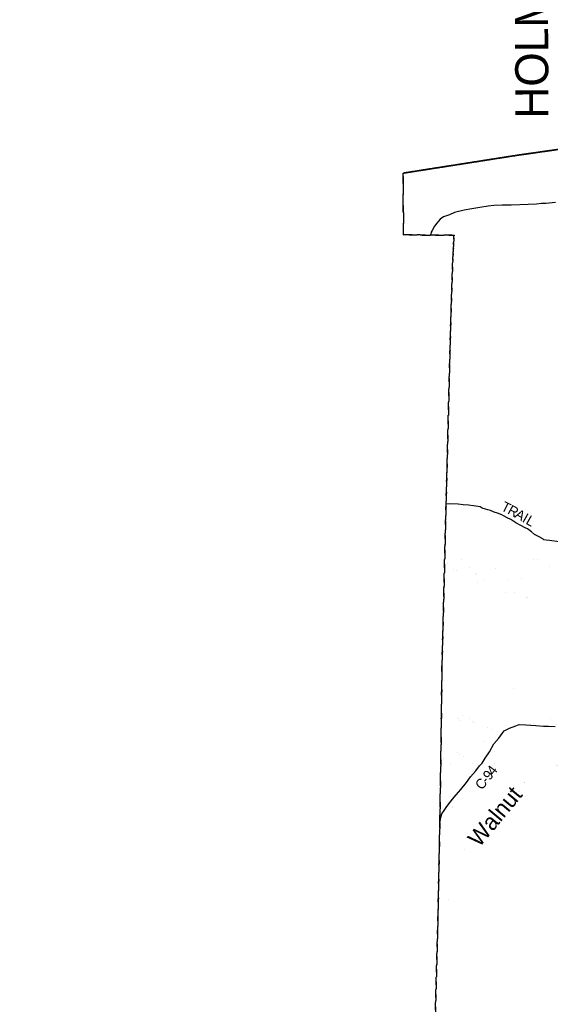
# Model space of a CAD drawing. Header units: feet. Extents: x 2045852 to 2423567, y 671180 to 1091522.
# Tile 48 of 101: x 2187794 to 2203834, y 934786 to 964539. Entities that reach past the tile are written whole.
import ezdxf
from ezdxf.enums import TextEntityAlignment as Align

# ---------------------------------------------------------------- set-up
doc = ezdxf.new("R2010")
doc.units = ezdxf.units.FT
doc.header["$MEASUREMENT"] = 0
doc.linetypes.add('OhDOT_USTN3', pattern=[0.22, 0.165, -0.055])
doc.linetypes.add('stream', pattern=[1.4, 0.7, -0.1, 0.1, -0.1, 0.1, -0.1, 0.1, -0.1])
for name, color, linetype in [('GM_X_Adjacent_County', 7, 'OhDOT_USTN3'), ('GM_X_Adjacent_County_Text', 7, 'Continuous'), ('GM_X_County', 7, 'OhDOT_USTN3'), ('GM_X_County_Road', 3, 'Continuous'), ('GM_X_County_Road_Text', 3, 'Continuous'), ('GM_X_Major_River', 5, 'stream'), ('GM_X_Major_River_Text', 5, 'Continuous')]:
    doc.layers.add(name, color=color, linetype=linetype)
doc.styles.add('Style-font30', font='font30.shx')
doc.styles.add('Style-font31', font='font31.shx')

msp = doc.modelspace()

# ---------------------------------------------------------------- linework, layer by layer
at = {"layer": 'GM_X_Adjacent_County', "flags": 128}
msp.add_lwpolyline([(2141290, 972067), (2141722, 972086), (2145722, 972191), (2151050, 972338), (2154379, 972429), (2154662, 972434), (2157787, 972498), (2161683, 972547), (2167077, 972563), (2169718, 972555), (2172414, 972560), (2173364, 972563), (2175875, 972588), (2177694, 972633), (2179259, 972671), (2182233, 972716), (2189238, 972772), (2193820, 972810), (2200105, 972809), (2204646, 972822), (2204662, 968294), (2204689, 960708), (2203294, 960508), (2202793, 960436), (2199385, 959902), (2199395, 958038), (2200215, 958030), (2200924, 958023), (2200883, 957242), (2200835, 955808), (2200755, 952721), (2200730, 951733), (2200683, 949897), (2200580, 945814), (2200560, 945010), (2200529, 942562), (2200493, 940261), (2200436, 937271), (2200406, 936209), (2200339, 933858), (2200543, 933850), (2200489, 931164), (2200484, 930897), (2200392, 926843), (2200338, 924556), (2200155, 917813), (2200143, 917325), (2200087, 915212), (2200006, 912318), (2199947, 909708), (2199891, 907113), (2199869, 906089), (2199836, 904425), (2199775, 901222), (2199711, 897821), (2199593, 891663), (2199586, 891258), (2199208, 891260), (2197423, 891265), (2193461, 891346), (2191120, 891411), (2190605, 891425), (2188613, 891479), (2187712, 891472), (2185669, 891509), (2184751, 891528), (2183912, 891545), (2183379, 891551), (2183278, 891547), (2183220, 891533), (2177271, 891621), (2174046, 891726), (2172764, 891773), (2171656, 891792), (2171600, 891797), (2171547, 891818), (2171488, 891826), (2171396, 891828), (2171339, 891822), (2171271, 891804), (2171037, 891804), (2170603, 891811), (2170474, 891814), (2170313, 891811), (2169107, 891848), (2169050, 891851), (2168330, 891857), (2168094, 891848), (2167853, 891857), (2167811, 891862), (2167714, 891873), (2167589, 891878), (2166949, 891886), (2166648, 891888), (2166283, 891892), (2166060, 891887), (2165990, 891878), (2162059, 891986), (2161724, 891991), (2156717, 892056), (2151827, 892125), (2148650, 892118), (2146220, 892159), (2146041, 892159), (2142471, 892167), (2141822, 892165), (2140561, 892214), (2140164, 892180), (2137188, 892236), (2137174, 892455), (2135844, 892519), (2134909, 892546), (2134097, 892564), (2133929, 892555), (2126586, 892783), (2125528, 892829), (2122115, 892936), (2120796, 892962), (2118674, 893029), (2116405, 893101), (2110811, 893303), (2110795, 893147), (2110512, 893162), (2110474, 893160), (2110384, 893155), (2107670, 893283), (2100554, 893561), (2099655, 893586), (2098686, 893625), (2095735, 893740), (2095455, 893743), (2095267, 893745), (2093268, 893808), (2092542, 893858), (2092292, 893851), (2089854, 893908), (2083702, 894131), (2083692, 893691), (2082695, 893757), (2082673, 893758), (2082580, 893764), (2082558, 893765), (2078247, 893884), (2073366, 894159), (2072903, 894150), (2071527, 894132), (2067045, 894347), (2065690, 894451), (2061668, 894542), (2060196, 894675), (2056355, 894845), (2056492, 899507), (2056501, 899793), (2056508, 900013), (2056513, 900187), (2056672, 905166), (2056822, 909880), (2056846, 910775), (2056947, 912673), (2057032, 915337), (2057099, 917440), (2057194, 920316), (2057237, 921621), (2057353, 924798), (2057388, 925732), (2057486, 928485), (2057555, 930907), (2057726, 937388), (2055097, 936994), (2052246, 936535), (2051568, 936428), (2048711, 935978), (2048556, 935944), (2046246, 935556), (2046240, 936623), (2046230, 937601), (2046190, 941524), (2046172, 943252), (2046161, 944312), (2046150, 945286), (2046150, 945342), (2046126, 947408), (2046060, 953197), (2046048, 954242), (2046012, 957167), (2045986, 960006), (2045955, 961173), (2045947, 961879), (2045929, 963577), (2045887, 967162), (2045852, 971713), (2048367, 971741), (2049264, 971751), (2053649, 971781), (2056314, 971810), (2059699, 971852), (2061567, 971891), (2064496, 971953), (2066175, 972007), (2066744, 972025), (2068961, 972095), (2071957, 972211), (2072186, 972205), (2072548, 972195), (2074867, 972135), (2076899, 972093), (2077526, 972072), (2080743, 972068), (2082040, 972070), (2083320, 972078), (2085836, 972133), (2087953, 972142), (2092530, 972203), (2095843, 972202), (2097718, 972193), (2100221, 972181), (2101119, 972173), (2101924, 972165), (2105883, 972151), (2108565, 972150), (2109260, 972143), (2113052, 972101), (2115190, 972104), (2119200, 972136), (2121896, 972057), (2122376, 972042), (2128345, 971944), (2133617, 971935), (2136227, 971953), (2136847, 971959)], close=True, dxfattribs=at)
at = {"layer": 'GM_X_County', "flags": 128}
msp.add_lwpolyline([(2243670, 966925), (2245496, 967220), (2251259, 968089), (2252800, 968322), (2253355, 968407), (2253837, 968476), (2254521, 968572), (2255025, 968928), (2255796, 970471), (2256626, 972503), (2256998, 973008), (2257525, 973068), (2258050, 972955), (2258559, 972903), (2259079, 972653), (2259584, 972510), (2260105, 972490), (2261703, 971959), (2262214, 971872), (2262721, 971844), (2262781, 971821), (2263021, 971730), (2263225, 971652), (2263732, 971249), (2264085, 970742), (2264011, 970226), (2263502, 969934), (2262984, 969822), (2262477, 969650), (2261456, 968823), (2260946, 968539), (2260640, 968285), (2264331, 968240), (2265711, 968240), (2270238, 968238), (2272659, 968235), (2280722, 968218), (2285626, 968187), (2286951, 968168), (2287501, 968160), (2288216, 968150), (2292919, 968108), (2296526, 968104), (2296479, 965356), (2296448, 963511), (2296423, 960870), (2296408, 958466), (2296367, 956057), (2296281, 950996), (2296177, 947051), (2296064, 942890), (2296028, 941568), (2295972, 939486), (2295916, 936962), (2299326, 936856), (2302575, 936812), (2308259, 936694), (2311710, 936593), (2311634, 933543), (2311541, 929080), (2311333, 919259), (2311306, 917826), (2311256, 915178), (2311236, 914088), (2311214, 912955), (2311204, 912098), (2311183, 910510), (2311162, 908662), (2311142, 906658), (2311136, 904416), (2311128, 901731), (2311015, 895934), (2310932, 888659), (2310895, 887022), (2310806, 880375), (2310724, 876069), (2310623, 872515), (2310623, 872508), (2310607, 871396), (2310502, 865439), (2310498, 865288), (2310398, 861026), (2310306, 856424), (2310248, 853220), (2310223, 851932), (2310214, 851520), (2310138, 848241), (2310114, 846712), (2310080, 844541), (2310027, 841184), (2307349, 841233), (2303948, 841296), (2299409, 841304), (2298984, 841309), (2298203, 841318), (2296152, 841341), (2293505, 841370), (2293396, 836726), (2293369, 835544), (2293369, 835523), (2293308, 832193), (2293233, 828059), (2293212, 825327), (2293118, 821627), (2293188, 821552), (2293117, 818552), (2293112, 818342), (2293053, 815903), (2293041, 815366), (2293031, 814619), (2293029, 814434), (2293026, 814182), (2293020, 810701), (2293017, 808570), (2288312, 808685), (2287694, 808712), (2286396, 808723), (2285052, 808754), (2284511, 808769), (2281941, 808765), (2278607, 808857), (2275865, 808932), (2274807, 808927), (2272383, 808997), (2271583, 809017), (2268756, 809074), (2267589, 809085), (2266460, 809129), (2265363, 809148), (2262276, 809213), (2258356, 809339), (2255913, 809419), (2251689, 809473), (2251380, 809474), (2247789, 809509), (2244622, 809597), (2241725, 809678), (2240904, 809686), (2239933, 809721), (2237881, 809768), (2235157, 809813), (2235108, 809832), (2235024, 809841), (2234824, 809845), (2234064, 809837), (2233946, 809839), (2233091, 809852), (2227551, 809935), (2226694, 809947), (2224069, 810043), (2222591, 810077), (2216385, 810247), (2216269, 810252), (2215989, 810263), (2213519, 810293), (2213627, 817102), (2213655, 818136), (2213726, 820713), (2213805, 823202), (2213815, 823503), (2213879, 825865), (2213899, 826592), (2213910, 827017), (2213920, 827376), (2213958, 828780), (2214067, 832866), (2214085, 833647), (2214161, 837071), (2214172, 837601), (2214173, 837651), (2214280, 842456), (2214325, 844752), (2214394, 848299), (2214406, 850297), (2214439, 851037), (2214443, 851558), (2214446, 852454), (2214462, 853287), (2214476, 853629), (2214493, 853816), (2214491, 853997), (2214499, 854314), (2214510, 854746), (2214525, 855349), (2214553, 855578), (2214547, 856204), (2214657, 859704), (2214652, 860056), (2214703, 861291), (2214685, 861780), (2214689, 861870), (2214692, 861891), (2214706, 862018), (2214722, 862314), (2214713, 862358), (2214760, 863784), (2213059, 863767), (2212338, 863778), (2207729, 863916), (2205877, 863971), (2201653, 864097), (2200260, 864139), (2197000, 864235), (2196205, 864256), (2196155, 864257), (2196092, 864258), (2195885, 864274), (2195196, 864286), (2194935, 864288), (2191445, 864378), (2189480, 864425), (2188982, 864436), (2188457, 864449), (2187922, 864462), (2187925, 864628), (2187948, 865755), (2187948, 866033), (2188007, 867963), (2188110, 871364), (2188124, 871834), (2188182, 873967), (2188318, 879030), (2188403, 882186), (2188476, 886476), (2188490, 887264), (2188495, 887582), (2188532, 889441), (2188560, 890861), (2188613, 891479), (2190605, 891425), (2191120, 891411), (2193461, 891346), (2197423, 891265), (2199208, 891260), (2199586, 891258), (2199593, 891663), (2199711, 897821), (2199775, 901222), (2199836, 904425), (2199869, 906089), (2199891, 907113), (2199947, 909708), (2200006, 912318), (2200087, 915212), (2200143, 917325), (2200155, 917813), (2200338, 924556), (2200392, 926843), (2200484, 930897), (2200489, 931164), (2200543, 933850), (2200339, 933858), (2200406, 936209), (2200436, 937271), (2200493, 940261), (2200529, 942562), (2200560, 945010), (2200580, 945814), (2200683, 949897), (2200730, 951733), (2200755, 952721), (2200835, 955808), (2200883, 957242), (2200924, 958023), (2200215, 958030), (2199395, 958038), (2199385, 959902), (2202793, 960436), (2203294, 960508), (2204689, 960708), (2205329, 960811), (2211388, 961785), (2213677, 962155), (2216348, 962587), (2220392, 963239), (2223431, 963729), (2224410, 963887), (2224423, 963889), (2230233, 964788), (2231146, 964928), (2231408, 964969), (2232372, 965117), (2232817, 965186), (2235507, 965607), (2235785, 965650), (2240387, 966394)], close=True, dxfattribs=at)
at = {"layer": 'GM_X_County_Road', "flags": 128}
for points in [[(2203988, 959016), (2203696, 958988), (2203566, 958980), (2203420, 958967), (2203414, 958966), (2203160, 958953), (2202647, 958933), (2202374, 958934), (2202130, 958925), (2201958, 958907), (2201701, 958868), (2201457, 958824), (2201234, 958786), (2200938, 958711), (2200784, 958639), (2200606, 958581), (2200508, 958515), (2200406, 958395), (2200337, 958297), (2200259, 958167), (2200231, 958118), (2200215, 958030)], [(2204101, 948759), (2203808, 948799), (2203710, 948812), (2203641, 948825), (2203611, 948851), (2203474, 948920), (2203361, 948983), (2203268, 949067), (2203143, 949150), (2203079, 949189), (2202944, 949254), (2202789, 949335), (2202637, 949434), (2202526, 949489), (2202442, 949539), (2202371, 949572), (2202242, 949631), (2202142, 949662), (2202027, 949707), (2201943, 949729), (2201878, 949752), (2201776, 949783), (2201709, 949815), (2201649, 949830), (2201514, 949849), (2201360, 949864), (2201203, 949877), (2201049, 949897), (2200796, 949913), (2200683, 949897)], [(2200493, 940261), (2200523, 940430), (2200560, 940540), (2200627, 940647), (2200702, 940758), (2200812, 940892), (2200877, 940984), (2200988, 941114), (2201127, 941275), (2201304, 941491), (2201425, 941661), (2201584, 941841), (2201695, 941994), (2201771, 942073), (2201862, 942220), (2202001, 942418), (2202131, 942657), (2202274, 942827), (2202381, 942968), (2202435, 943049), (2202602, 943135), (2202790, 943200), (2202894, 943239), (2203099, 943235), (2203400, 943212), (2203625, 943194), (2203779, 943187), (2203980, 943185)]]:
    msp.add_lwpolyline(points, dxfattribs=at)
at = {"layer": 'GM_X_Major_River', "ltscale": 0.333, "const_width": 0.18, "flags": 128}
for points in [[(2203833, 948000), (2203847, 947994), (2203861, 947988), (2203875, 947983), (2203889, 947979), (2203907, 947976), (2203920, 947974), (2203932, 947972), (2203946, 947971), (2203958, 947969), (2203972, 947967), (2203988, 947964), (2204004, 947962), (2204022, 947961), (2204040, 947961), (2204056, 947962), (2204080, 947965), (2204100, 947967), (2204118, 947970), (2204130, 947972), (2204140, 947974), (2204175, 948005), (2204189, 948016), (2204205, 948034), (2204216, 948053), (2204222, 948067), (2204227, 948085), (2204229, 948095), (2204231, 948109), (2204230, 948123), (2204232, 948135), (2204229, 948151), (2204225, 948165), (2204223, 948177), (2204216, 948189), (2204210, 948199), (2204204, 948209), (2204197, 948220), (2204191, 948232), (2204186, 948244), (2204178, 948254), (2204172, 948264), (2204167, 948278), (2204161, 948292), (2204152, 948307), (2204146, 948323), (2204142, 948337), (2204133, 948355), (2204131, 948369), (2204128, 948381), (2204128, 948399), (2204127, 948411), (2204125, 948421), (2204123, 948437), (2204122, 948451), (2204124, 948461), (2204124, 948471), (2204125, 948483), (2204127, 948497), (2204129, 948507), (2204134, 948523), (2204142, 948538), (2204149, 948554), (2204168, 948587), (2204174, 948599), (2204180, 948609), (2204185, 948619), (2204189, 948633), (2204197, 948648), (2204204, 948662), (2204212, 948678), (2204215, 948688), (2204221, 948720), (2204229, 948765), (2204233, 948783), (2204234, 948799), (2204236, 948811), (2204238, 948825), (2204241, 948839), (2204247, 948858), (2204254, 948870), (2204258, 948882), (2204262, 948894), (2204265, 948904), (2204269, 948920), (2204270, 948932), (2204272, 948946), (2204276, 948963), (2204277, 948979), (2204279, 948993), (2204280, 949015), (2204280, 949027), (2204281, 949039), (2204281, 949051), (2204283, 949067), (2204284, 949079), (2204284, 949091), (2204284, 949101), (2204281, 949111), (2204281, 949121), (2204276, 949145)], [(2200645, 948174), (2200701, 948127), (2200712, 948122), (2200726, 948118), (2200738, 948116), (2200748, 948113), (2200760, 948109), (2200772, 948109), (2200786, 948104), (2200802, 948100), (2200821, 948099), (2200839, 948099), (2200857, 948100), (2200867, 948100), (2200905, 948107), (2200914, 948111), (2200928, 948114), (2200938, 948118), (2200956, 948129), (2200972, 948145), (2200985, 948161), (2200999, 948170), (2201007, 948184), (2201018, 948198), (2201034, 948217), (2201041, 948231), (2201047, 948249), (2201052, 948264), (2201056, 948278), (2201060, 948290), (2201065, 948306), (2201069, 948326), (2201076, 948356), (2201079, 948375), (2201083, 948387), (2201084, 948403), (2201086, 948419), (2201092, 948431), (2201103, 948441), (2201123, 948454), (2201141, 948449), (2201151, 948447), (2201160, 948437), (2201170, 948429), (2201176, 948415), (2201179, 948404), (2201177, 948381), (2201176, 948369), (2201174, 948351), (2201173, 948333), (2201171, 948321), (2201169, 948311), (2201168, 948297), (2201164, 948283), (2201161, 948265), (2201157, 948255), (2201155, 948244), (2201152, 948234), (2201148, 948222), (2201144, 948204), (2201143, 948194), (2201139, 948184), (2201137, 948174), (2201134, 948160), (2201132, 948150), (2201125, 948129), (2201121, 948117), (2201117, 948105), (2201114, 948095), (2201110, 948085), (2201106, 948071), (2201105, 948061), (2201103, 948050), (2201111, 948037), (2201125, 948033), (2201139, 948031), (2201162, 948032), (2201176, 948034), (2201188, 948035), (2201198, 948037), (2201214, 948038), (2201226, 948036), (2201240, 948034), (2201254, 948029), (2201270, 948025), (2201284, 948022), (2201296, 948020), (2201306, 948018), (2201325, 948013), (2201339, 948011), (2201349, 948007), (2201361, 948004), (2201373, 948002), (2201383, 947998), (2201399, 947993), (2201416, 947987), (2201430, 947978), (2201446, 947966), (2201463, 947952), (2201475, 947943), (2201490, 947929)], [(2200639, 948004), (2200716, 947969), (2200743, 947954), (2200755, 947950), (2200769, 947945), (2200785, 947937), (2200806, 947928), (2200834, 947921), (2200858, 947915), (2200876, 947914), (2200894, 947914), (2200910, 947915), (2200922, 947913), (2200942, 947912), (2200959, 947910), (2200975, 947908), (2200991, 947907), (2201005, 947905), (2201023, 947904), (2201039, 947902), (2201057, 947901), (2201075, 947899), (2201095, 947898), (2201111, 947896), (2201136, 947893), (2201156, 947890), (2201168, 947886), (2201180, 947884), (2201192, 947881), (2201206, 947875), (2201218, 947873), (2201237, 947862), (2201253, 947854), (2201269, 947847), (2201284, 947835), (2201300, 947825), (2201312, 947818), (2201325, 947810), (2201337, 947800), (2201347, 947791), (2201357, 947783), (2201376, 947765), (2201386, 947756), (2201395, 947746), (2201403, 947734), (2201415, 947720), (2201422, 947709), (2201430, 947695), (2201439, 947683), (2201445, 947671), (2201460, 947644), (2201464, 947634), (2201469, 947622), (2201475, 947612), (2201479, 947602), (2201488, 947586), (2201492, 947576), (2201496, 947564), (2201499, 947554), (2201503, 947544), (2201505, 947535), (2201509, 947525), (2201512, 947515), (2201518, 947501), (2201529, 947489), (2201539, 947487), (2201549, 947486), (2201563, 947486), (2201573, 947488), (2201585, 947491), (2201596, 947499), (2201612, 947511), (2201630, 947520), (2201640, 947526), (2201650, 947533), (2201661, 947541), (2201673, 947547), (2201685, 947550), (2201695, 947550), (2201709, 947546), (2201724, 947545), (2201770, 947530), (2201780, 947524), (2201793, 947519), (2201803, 947513), (2201815, 947507), (2201825, 947503), (2201835, 947496), (2201856, 947482), (2201866, 947479), (2201878, 947469), (2201890, 947461), (2201903, 947454), (2201913, 947448), (2201923, 947440), (2201933, 947434), (2201950, 947419), (2201958, 947409), (2201973, 947393), (2201983, 947378), (2201992, 947358)], [(2202693, 947610), (2202709, 947611), (2202723, 947609), (2202733, 947611), (2202745, 947612), (2202763, 947612), (2202781, 947613), (2202805, 947616), (2202821, 947616), (2202835, 947618), (2202851, 947623), (2202869, 947625), (2202887, 947630), (2202900, 947634), (2202912, 947639), (2202922, 947641), (2202940, 947647), (2202956, 947654), (2202974, 947656), (2203004, 947667), (2203014, 947672), (2203027, 947686), (2203039, 947694), (2203051, 947703), (2203061, 947707), (2203072, 947719), (2203090, 947734), (2203102, 947746), (2203109, 947756), (2203121, 947767), (2203131, 947771), (2203137, 947787), (2203146, 947800), (2203152, 947814), (2203156, 947826), (2203161, 947836), (2203165, 947848), (2203169, 947858), (2203172, 947869), (2203176, 947879), (2203182, 947889), (2203189, 947903), (2203195, 947913), (2203201, 947924), (2203208, 947938), (2203216, 947958), (2203220, 947970), (2203227, 947988), (2203235, 948001), (2203242, 948025), (2203248, 948039), (2203251, 948051), (2203253, 948063), (2203256, 948079), (2203258, 948090), (2203260, 948102), (2203269, 948128), (2203276, 948152), (2203282, 948162), (2203288, 948181), (2203293, 948191), (2203309, 948209), (2203326, 948228), (2203338, 948236), (2203350, 948243), (2203360, 948247), (2203370, 948251), (2203380, 948253), (2203392, 948254), (2203406, 948252), (2203416, 948248), (2203426, 948245), (2203434, 948235), (2203447, 948227), (2203459, 948222), (2203476, 948202), (2203488, 948192), (2203500, 948185), (2203517, 948169), (2203547, 948144), (2203562, 948132), (2203576, 948119), (2203595, 948109), (2203619, 948100), (2203631, 948096), (2203645, 948091), (2203659, 948087), (2203674, 948081), (2203686, 948076), (2203700, 948070), (2203712, 948064), (2203723, 948057), (2203735, 948051), (2203747, 948043), (2203763, 948032), (2203776, 948024), (2203786, 948020), (2203800, 948013), (2203812, 948007), (2203822, 948005), (2203833, 948000)], [(2201490, 947929), (2201500, 947923), (2201539, 947888), (2201545, 947879), (2201554, 947869), (2201566, 947853), (2201570, 947841), (2201575, 947831), (2201579, 947821), (2201590, 947802), (2201596, 947792), (2201607, 947772), (2201619, 947756), (2201630, 947741), (2201642, 947725), (2201646, 947715), (2201653, 947705), (2201663, 947691), (2201673, 947678), (2201684, 947664), (2201690, 947654), (2201701, 947642), (2201719, 947631), (2201731, 947627), (2201745, 947626), (2201761, 947624), (2201777, 947624), (2201787, 947627), (2201799, 947627), (2201817, 947632), (2201837, 947634), (2201849, 947634), (2201867, 947647), (2201881, 947653), (2201891, 947658), (2201903, 947662), (2201916, 947672), (2201930, 947687), (2201940, 947699), (2201945, 947709), (2201955, 947730), (2201968, 947746), (2201978, 947762), (2201991, 947783), (2202001, 947795), (2202013, 947810), (2202020, 947822), (2202026, 947834), (2202030, 947844), (2202037, 947860), (2202045, 947875), (2202054, 947891), (2202068, 947909), (2202087, 947928), (2202097, 947932), (2202109, 947941), (2202131, 947951), (2202153, 947954), (2202163, 947954), (2202185, 947945), (2202197, 947945), (2202215, 947938), (2202230, 947930), (2202244, 947918), (2202259, 947905), (2202267, 947895), (2202271, 947879), (2202280, 947863), (2202288, 947849), (2202295, 947836), (2202305, 947818), (2202312, 947808), (2202322, 947792), (2202326, 947780), (2202335, 947769), (2202341, 947753), (2202350, 947739), (2202360, 947725), (2202369, 947711), (2202377, 947700), (2202387, 947688), (2202406, 947672), (2202418, 947667), (2202436, 947657), (2202453, 947652), (2202467, 947648), (2202479, 947644), (2202491, 947641), (2202501, 947639), (2202513, 947635), (2202525, 947632), (2202538, 947628), (2202548, 947626), (2202558, 947623), (2202574, 947621), (2202592, 947615), (2202618, 947616), (2202636, 947615), (2202656, 947613), (2202674, 947612), (2202693, 947610)], [(2201992, 947358), (2201998, 947346), (2202002, 947336), (2202007, 947324), (2202011, 947312), (2202018, 947298), (2202020, 947288), (2202026, 947279), (2202035, 947269), (2202047, 947261), (2202059, 947257), (2202071, 947260), (2202085, 947266), (2202097, 947273), (2202107, 947277), (2202120, 947285), (2202132, 947290), (2202154, 947288), (2202164, 947289), (2202183, 947283), (2202195, 947279), (2202205, 947276), (2202223, 947264), (2202240, 947251), (2202256, 947235), (2202269, 947219), (2202281, 947206), (2202291, 947202), (2202308, 947190), (2202320, 947187), (2202332, 947185), (2202346, 947185), (2202360, 947188), (2202376, 947188), (2202388, 947191), (2202400, 947195), (2202414, 947201), (2202432, 947208), (2202446, 947210), (2202459, 947215), (2202475, 947219), (2202493, 947222), (2202507, 947224), (2202525, 947227), (2202545, 947231), (2202565, 947236), (2202583, 947238), (2202601, 947239), (2202617, 947239), (2202637, 947240), (2202655, 947240), (2202671, 947241), (2202687, 947241), (2202701, 947242), (2202713, 947240), (2202724, 947236), (2202744, 947229), (2202756, 947223), (2202768, 947221), (2202815, 947211), (2202827, 947207), (2202841, 947203), (2202857, 947198), (2202869, 947194), (2202881, 947189), (2202896, 947185), (2202908, 947179), (2202920, 947174), (2202932, 947166), (2202947, 947158), (2202957, 947149), (2202967, 947135), (2202978, 947123), (2202988, 947109), (2202998, 947100), (2203005, 947090), (2203017, 947076), (2203032, 947062), (2203044, 947059), (2203054, 947055), (2203068, 947056), (2203078, 947058), (2203090, 947062), (2203104, 947067), (2203116, 947069), (2203128, 947071), (2203142, 947066), (2203154, 947058), (2203168, 947050), (2203179, 947045), (2203191, 947041), (2203205, 947039), (2203217, 947042), (2203229, 947042), (2203241, 947040), (2203251, 947043), (2203265, 947045), (2203285, 947052), (2203303, 947056), (2203320, 947063), (2203340, 947067)], [(2203340, 947067), (2203362, 947074), (2203390, 947079), (2203454, 947087), (2203474, 947087), (2203490, 947086), (2203504, 947084), (2203527, 947083), (2203543, 947079), (2203561, 947076), (2203581, 947070), (2203603, 947065), (2203624, 947057), (2203644, 947050), (2203666, 947044), (2203686, 947035), (2203711, 947028), (2203731, 947020), (2203761, 947009), (2203782, 947002), (2203800, 946992), (2203822, 946981), (2203845, 946971), (2203865, 946960), (2203886, 946948), (2203904, 946939), (2203920, 946927), (2203939, 946918), (2203955, 946908), (2203973, 946897), (2203998, 946889), (2204014, 946884), (2204030, 946882), (2204044, 946881), (2204060, 946879), (2204076, 946878), (2204090, 946876), (2204108, 946874), (2204120, 946873), (2204135, 946871), (2204147, 946872), (2204159, 946872), (2204171, 946876), (2204182, 946889), (2204198, 946901), (2204210, 946911), (2204219, 946922), (2204229, 946932), (2204242, 946952), (2204278, 946984), (2204287, 946994), (2204297, 947002), (2204307, 947008), (2204317, 947015), (2204327, 947021), (2204339, 947023), (2204362, 947034), (2204382, 947041), (2204398, 947043), (2204408, 947045), (2204422, 947046), (2204436, 947046), (2204452, 947043), (2204465, 947039), (2204477, 947033), (2204493, 947026), (2204505, 947022), (2204517, 947016), (2204532, 947007), (2204550, 947001), (2204564, 946996), (2204576, 946990), (2204591, 946982), (2204609, 946979), (2204625, 946975), (2204639, 946974), (2204659, 946976), (2204681, 946981), (2204703, 946984), (2204725, 946986), (2204753, 946991), (2204773, 946996), (2204789, 947000), (2204805, 947007), (2204818, 947011), (2204828, 947013), (2204846, 947022), (2204858, 947024), (2204878, 947027), (2204892, 947027), (2204918, 947030), (2204942, 947033), (2204966, 947035), (2204994, 947034), (2205022, 947035), (2205046, 947035), (2205105, 947039), (2205117, 947039), (2205127, 947042), (2205144, 947044), (2205161, 947043)], [(2202725, 944333), (2202712, 944340), (2202702, 944346), (2202688, 944354), (2202674, 944355), (2202662, 944347), (2202648, 944343), (2202633, 944324), (2202619, 944308), (2202615, 944296), (2202612, 944285), (2202610, 944269), (2202611, 944259), (2202611, 944247), (2202611, 944233), (2202614, 944217), (2202616, 944203), (2202619, 944191), (2202621, 944179), (2202623, 944169), (2202628, 944158), (2202630, 944138), (2202639, 944122), (2202647, 944106), (2202654, 944086), (2202666, 944066), (2202681, 944045), (2202698, 944019), (2202758, 943947), (2202773, 943927), (2202785, 943911), (2202802, 943890), (2202819, 943872), (2202837, 943857), (2202856, 943841), (2202872, 943828), (2202888, 943816), (2202903, 943804), (2202915, 943795), (2202927, 943785), (2202938, 943773), (2202952, 943760), (2202967, 943738), (2202989, 943723), (2203008, 943705), (2203027, 943686), (2203047, 943666), (2203064, 943647), (2203076, 943631), (2203089, 943615), (2203099, 943597), (2203110, 943582), (2203118, 943566), (2203129, 943546), (2203144, 943520), (2203154, 943499), (2203165, 943477), (2203178, 943457), (2203190, 943440), (2203201, 943422), (2203213, 943408), (2203226, 943396), (2203238, 943385), (2203250, 943373), (2203261, 943361), (2203271, 943346), (2203282, 943330), (2203288, 943316), (2203297, 943304), (2203303, 943290), (2203309, 943277), (2203314, 943267), (2203318, 943255), (2203325, 943241), (2203327, 943227), (2203329, 943213), (2203332, 943203), (2203320, 943181), (2203307, 943168), (2203281, 943155), (2203259, 943149), (2203249, 943146), (2203239, 943144), (2203225, 943144), (2203211, 943145), (2203187, 943147), (2203169, 943150), (2203151, 943152), (2203135, 943151), (2203125, 943153), (2203112, 943153), (2203096, 943152), (2203080, 943152), (2203066, 943151), (2203050, 943151), (2203036, 943152), (2203024, 943156), (2203012, 943158), (2202994, 943165), (2202978, 943171), (2202963, 943172)], [(2204217, 943240), (2204187, 943237), (2204171, 943237), (2204161, 943233), (2204135, 943226), (2204109, 943223), (2204097, 943223), (2204087, 943222), (2204075, 943224), (2204059, 943230), (2204049, 943235), (2204035, 943243), (2204018, 943253), (2204000, 943262), (2203984, 943272), (2203967, 943279), (2203951, 943289), (2203931, 943298), (2203910, 943310), (2203894, 943319), (2203879, 943335), (2203871, 943347), (2203865, 943356), (2203862, 943366), (2203856, 943382), (2203848, 943398), (2203841, 943410), (2203835, 943424), (2203826, 943444), (2203815, 943465), (2203805, 943481), (2203799, 943495), (2203790, 943513), (2203782, 943523), (2203775, 943534), (2203767, 943546), (2203759, 943556), (2203752, 943566), (2203740, 943580), (2203728, 943589), (2203717, 943597), (2203707, 943609), (2203676, 943628), (2203664, 943636), (2203648, 943641), (2203634, 943649), (2203619, 943652), (2203609, 943654), (2203591, 943658), (2203581, 943659), (2203567, 943663), (2203555, 943666), (2203543, 943672), (2203532, 943682), (2203520, 943694), (2203505, 943705), (2203481, 943719), (2203463, 943728), (2203444, 943738), (2203428, 943751), (2203407, 943765), (2203387, 943778), (2203365, 943791), (2203342, 943809), (2203317, 943826), (2203291, 943843), (2203262, 943861), (2203240, 943880), (2203211, 943897), (2203192, 943913), (2203174, 943930), (2203157, 943950), (2203139, 943970), (2203120, 943985), (2203102, 943999), (2203085, 944014), (2203067, 944028), (2203050, 944041), (2203030, 944055), (2203005, 944068), (2202989, 944078), (2202975, 944087), (2202960, 944099), (2202948, 944110), (2202935, 944124), (2202921, 944140), (2202904, 944155), (2202890, 944169), (2202878, 944181), (2202867, 944192), (2202859, 944206), (2202824, 944239), (2202813, 944253), (2202801, 944265), (2202791, 944276), (2202782, 944286), (2202774, 944296), (2202764, 944306), (2202753, 944316), (2202741, 944323), (2202725, 944333)], [(2201252, 943463), (2201242, 943464), (2201229, 943470), (2201219, 943474), (2201205, 943482), (2201191, 943491), (2201162, 943522), (2201143, 943536), (2201127, 943545), (2201115, 943551), (2201105, 943557), (2201090, 943560), (2201080, 943562), (2201060, 943562), (2201050, 943561), (2201040, 943559), (2201030, 943553), (2201017, 943544), (2201003, 943534), (2200991, 943526), (2200986, 943511), (2200996, 943488), (2201007, 943472), (2201021, 943456), (2201040, 943439), (2201058, 943423), (2201081, 943406), (2201104, 943384), (2201128, 943363), (2201153, 943342), (2201178, 943318), (2201205, 943291), (2201236, 943260), (2201273, 943235), (2201299, 943211), (2201324, 943188), (2201349, 943163), (2201376, 943137), (2201402, 943116), (2201425, 943095), (2201446, 943071), (2201471, 943046), (2201495, 943021), (2201516, 942999), (2201543, 942970), (2201566, 942948), (2201640, 942888), (2201667, 942861), (2201693, 942838), (2201714, 942818), (2201731, 942803), (2201749, 942783), (2201768, 942764), (2201785, 942736), (2201809, 942713), (2201830, 942685), (2201849, 942658), (2201870, 942634), (2201891, 942611), (2201913, 942589), (2201930, 942574), (2201942, 942564), (2201952, 942558), (2201971, 942553), (2201989, 942549), (2202001, 942550), (2202019, 942550), (2202031, 942546), (2202047, 942541), (2202059, 942537), (2202074, 942532), (2202090, 942514), (2202103, 942496), (2202107, 942484), (2202113, 942473), (2202118, 942463), (2202124, 942447), (2202135, 942421), (2202142, 942401), (2202146, 942385), (2202151, 942369), (2202153, 942355), (2202154, 942335), (2202156, 942317), (2202157, 942295), (2202157, 942217), (2202156, 942185), (2202153, 942159), (2202147, 942143), (2202148, 942129), (2202148, 942099), (2202141, 942076), (2202137, 942062), (2202136, 942046), (2202134, 942032), (2202131, 942020), (2202127, 942000), (2202122, 941988), (2202120, 941975), (2202112, 941957), (2202103, 941941)], [(2202963, 943172), (2202947, 943178), (2202929, 943186), (2202911, 943195), (2202892, 943205), (2202878, 943214), (2202861, 943230), (2202841, 943237), (2202825, 943243), (2202811, 943248), (2202799, 943254), (2202784, 943260), (2202774, 943263), (2202764, 943267), (2202750, 943275), (2202738, 943278), (2202720, 943274), (2202706, 943271), (2202686, 943267), (2202670, 943264), (2202660, 943262), (2202644, 943258), (2202607, 943233), (2202587, 943216), (2202568, 943191), (2202540, 943180), (2202530, 943178), (2202510, 943170), (2202492, 943165), (2202474, 943157), (2202455, 943146), (2202435, 943135), (2202421, 943125), (2202407, 943115), (2202396, 943104), (2202382, 943092), (2202372, 943084), (2202362, 943075), (2202347, 943065), (2202333, 943058), (2202323, 943052), (2202309, 943050), (2202295, 943047), (2202277, 943045), (2202251, 943044), (2202221, 943047), (2202199, 943048), (2202175, 943050), (2202157, 943051), (2202142, 943057), (2202128, 943063), (2202110, 943068), (2202088, 943075), (2202065, 943083), (2202035, 943094), (2202007, 943105), (2201966, 943122), (2201937, 943135), (2201915, 943145), (2201897, 943154), (2201883, 943160), (2201868, 943165), (2201856, 943171), (2201842, 943179), (2201826, 943186), (2201807, 943196), (2201789, 943201), (2201771, 943211), (2201748, 943218), (2201704, 943235), (2201690, 943243), (2201677, 943248), (2201663, 943254), (2201649, 943262), (2201633, 943267), (2201616, 943275), (2201598, 943282), (2201574, 943287), (2201560, 943291), (2201550, 943295), (2201535, 943300), (2201521, 943308), (2201505, 943318), (2201486, 943333), (2201470, 943343), (2201452, 943352), (2201433, 943366), (2201423, 943371), (2201413, 943379), (2201398, 943397), (2201392, 943409), (2201383, 943420), (2201373, 943434), (2201363, 943444), (2201344, 943455), (2201332, 943457), (2201320, 943459), (2201304, 943460), (2201286, 943462), (2201268, 943463), (2201252, 943463)], [(2202103, 941941), (2202091, 941922), (2202082, 941916), (2202076, 941902), (2202066, 941888), (2202055, 941873), (2202043, 941867), (2202029, 941857), (2201991, 941843), (2201965, 941843), (2201943, 941844), (2201919, 941845), (2201887, 941845), (2201863, 941848), (2201847, 941849), (2201826, 941859), (2201812, 941864), (2201802, 941870), (2201788, 941880), (2201767, 941895), (2201743, 941915), (2201716, 941934), (2201685, 941953), (2201655, 941972), (2201624, 941989), (2201595, 942009), (2201565, 942024), (2201532, 942043), (2201496, 942060), (2201473, 942081), (2201448, 942101), (2201424, 942120), (2201403, 942138), (2201383, 942153), (2201364, 942167), (2201344, 942180), (2201323, 942195), (2201301, 942211), (2201276, 942228), (2201241, 942249), (2201223, 942263), (2201200, 942284), (2201177, 942306), (2201157, 942317), (2201141, 942325), (2201122, 942334), (2201106, 942342), (2201092, 942347), (2201078, 942357), (2201063, 942365), (2201047, 942378), (2201023, 942387), (2201004, 942399), (2200988, 942407), (2200972, 942414), (2200961, 942418), (2200947, 942425), (2200919, 942439), (2200907, 942442), (2200893, 942444), (2200874, 942443), (2200858, 942443), (2200844, 942443), (2200826, 942442), (2200800, 942443), (2200776, 942445), (2200746, 942446), (2200728, 942449), (2200716, 942451), (2200704, 942455), (2200691, 942458), (2200681, 942462), (2200671, 942468), (2200659, 942475), (2200645, 942481), (2200632, 942489), (2200620, 942496), (2200610, 942506), (2200596, 942516), (2200583, 942525), (2200533, 942564)], [(2200528, 942276), (2200662, 942165), (2200681, 942141), (2200703, 942118), (2200726, 942098), (2200745, 942081), (2200765, 942067), (2200784, 942054), (2200800, 942038), (2200821, 942021), (2200835, 942005), (2200850, 941994), (2200864, 941982), (2200878, 941970), (2200895, 941961), (2200911, 941949), (2200929, 941940), (2200946, 941928), (2200956, 941918), (2200966, 941909), (2200983, 941897), (2200999, 941888), (2201018, 941876), (2201034, 941868), (2201048, 941861), (2201062, 941857), (2201074, 941852), (2201085, 941842), (2201095, 941832), (2201107, 941822), (2201118, 941817), (2201126, 941805), (2201145, 941779), (2201161, 941760), (2201172, 941748), (2201189, 941702), (2201194, 941682), (2201202, 941659), (2201207, 941637), (2201212, 941621), (2201210, 941607), (2201204, 941591), (2201201, 941574), (2201195, 941562), (2201194, 941552), (2201190, 941542), (2201184, 941532), (2201176, 941518), (2201161, 941487), (2201150, 941461), (2201139, 941442), (2201131, 941428), (2201125, 941410), (2201120, 941394), (2201116, 941381), (2201115, 941369), (2201115, 941353), (2201116, 941337), (2201120, 941317), (2201122, 941307), (2201125, 941295), (2201127, 941280), (2201130, 941264), (2201135, 941238), (2201141, 941208), (2201146, 941190), (2201148, 941178), (2201149, 941166), (2201145, 941148), (2201138, 941125), (2201122, 941113), (2201111, 941099), (2201095, 941084), (2201079, 941070), (2201066, 941057), (2201050, 941043), (2201032, 941032), (2201016, 941024), (2201005, 941019), (2200965, 941000), (2200947, 940984), (2200924, 940963), (2200898, 940942), (2200877, 940921), (2200863, 940905), (2200856, 940889), (2200852, 940875), (2200849, 940863), (2200849, 940838), (2200854, 940821), (2200859, 940799), (2200865, 940783), (2200870, 940763), (2200874, 940747), (2200877, 940729), (2200879, 940709), (2200880, 940689), (2200878, 940671)], [(2202977, 941292), (2202982, 941306), (2202988, 941324), (2202989, 941340), (2202989, 941354), (2202988, 941370), (2202990, 941387), (2202991, 941399), (2203012, 941451), (2203024, 941462), (2203037, 941474), (2203047, 941480), (2203059, 941487), (2203075, 941491), (2203089, 941500), (2203106, 941512), (2203128, 941523), (2203144, 941537), (2203158, 941550), (2203171, 941566), (2203181, 941574), (2203188, 941591), (2203196, 941605), (2203206, 941621), (2203211, 941635), (2203221, 941652), (2203232, 941670), (2203240, 941682), (2203244, 941693), (2203255, 941703), (2203255, 941717), (2203265, 941723), (2203276, 941750), (2203286, 941754), (2203286, 941766), (2203295, 941786), (2203306, 941809), (2203318, 941833), (2203339, 941870), (2203358, 941896), (2203377, 941925), (2203393, 941947), (2203404, 941966), (2203413, 941988), (2203423, 942004), (2203438, 942031), (2203444, 942043), (2203452, 942053), (2203462, 942060), (2203479, 942080), (2203495, 942089), (2203507, 942095), (2203518, 942101), (2203534, 942108), (2203548, 942114), (2203560, 942119), (2203570, 942121), (2203594, 942126), (2203608, 942128), (2203622, 942128), (2203634, 942129), (2203646, 942129), (2203660, 942127), (2203672, 942126), (2203682, 942122), (2203695, 942118), (2203707, 942113), (2203717, 942105), (2203729, 942095), (2203742, 942090), (2203754, 942074), (2203764, 942070), (2203786, 942067), (2203804, 942065), (2203823, 942064), (2203839, 942062), (2203851, 942061), (2203865, 942057), (2203885, 942054), (2203901, 942050), (2203925, 942043), (2203948, 942037), (2203966, 942032), (2203982, 942024), (2203996, 942019), (2204011, 942015), (2204021, 942013), (2204033, 942012), (2204047, 942012), (2204059, 942010), (2204075, 942011), (2204113, 942012), (2204133, 942019), (2204143, 942023), (2204152, 942031), (2204164, 942043), (2204180, 942056), (2204193, 942068), (2204207, 942081), (2204215, 942093), (2204223, 942105)], [(2201474, 939988), (2201484, 939998), (2201490, 940008), (2201497, 940023), (2201507, 940039), (2201514, 940053), (2201520, 940063), (2201524, 940074), (2201527, 940084), (2201537, 940096), (2201547, 940106), (2201565, 940119), (2201576, 940123), (2201586, 940125), (2201604, 940126), (2201615, 940124), (2201625, 940118), (2201641, 940109), (2201720, 940081), (2201740, 940078), (2201754, 940082), (2201768, 940088), (2201780, 940091), (2201786, 940103), (2201789, 940125), (2201788, 940165), (2201787, 940181), (2201789, 940193), (2201789, 940207), (2201794, 940236), (2201799, 940250), (2201805, 940262), (2201819, 940278), (2201834, 940295), (2201856, 940312), (2201874, 940322), (2201887, 940330), (2201897, 940335), (2201907, 940339), (2201921, 940345), (2201941, 940358), (2201964, 940371), (2201984, 940375), (2201996, 940378), (2202012, 940380), (2202028, 940387), (2202050, 940393), (2202068, 940400), (2202087, 940422), (2202105, 940443), (2202124, 940466), (2202145, 940492), (2202167, 940519), (2202186, 940533), (2202198, 940546), (2202212, 940558), (2202229, 940579), (2202253, 940600), (2202274, 940612), (2202288, 940623), (2202306, 940639), (2202362, 940689), (2202380, 940713), (2202399, 940732), (2202417, 940743), (2202427, 940751), (2202440, 940761), (2202458, 940778), (2202484, 940797), (2202507, 940811), (2202527, 940828), (2202548, 940845), (2202572, 940865), (2202603, 940886), (2202631, 940901), (2202649, 940912), (2202661, 940916), (2202676, 940932), (2202694, 940951), (2202711, 940966), (2202721, 940974), (2202731, 940994), (2202734, 941012), (2202739, 941034), (2202747, 941059), (2202756, 941081), (2202764, 941093), (2202771, 941108), (2202781, 941126), (2202796, 941148), (2202812, 941163), (2202824, 941171), (2202845, 941188), (2202865, 941200), (2202889, 941209), (2202906, 941218), (2202928, 941232), (2202944, 941249), (2202959, 941265), (2202971, 941278), (2202977, 941292)], [(2200878, 940671), (2200877, 940653), (2200875, 940635), (2200870, 940612), (2200860, 940598), (2200841, 940578), (2200823, 940561), (2200798, 940540), (2200772, 940525), (2200755, 940515), (2200737, 940498), (2200717, 940482), (2200700, 940475), (2200688, 940473), (2200671, 940478), (2200651, 940492), (2200632, 940503), (2200622, 940507), (2200611, 940493), (2200599, 940478), (2200584, 940462), (2200576, 940448), (2200572, 940432), (2200571, 940409), (2200572, 940387), (2200579, 940335), (2200580, 940317), (2200578, 940297), (2200577, 940273), (2200576, 940241), (2200573, 940221), (2200571, 940207), (2200571, 940197), (2200572, 940185), (2200570, 940169), (2200567, 940153), (2200565, 940135), (2200562, 940114), (2200558, 940100), (2200552, 940086), (2200545, 940070), (2200537, 940056), (2200526, 940043), (2200516, 940033), (2200493, 940015)], [(2200460, 937877), (2200527, 937875), (2200547, 937874), (2200561, 937874), (2200573, 937881), (2200602, 937901), (2200642, 937919), (2200670, 937929), (2200688, 937936), (2200702, 937940), (2200717, 937945), (2200735, 937947), (2200749, 937950), (2200763, 937952), (2200779, 937955), (2200795, 937957), (2200811, 937960), (2200827, 937964), (2200837, 937964), (2200849, 937969), (2200855, 937989), (2200862, 937999), (2200864, 938009), (2200866, 938021), (2200852, 938073), (2200844, 938087), (2200835, 938099), (2200829, 938112), (2200822, 938126), (2200818, 938140), (2200814, 938152), (2200811, 938166), (2200809, 938182), (2200804, 938202), (2200798, 938222), (2200793, 938244), (2200790, 938266), (2200788, 938288), (2200785, 938310), (2200784, 938332), (2200782, 938356), (2200783, 938378), (2200784, 938404), (2200789, 938434), (2200797, 938461), (2200808, 938497), (2200819, 938531), (2200830, 938562), (2200837, 938584), (2200844, 938608), (2200850, 938632), (2200857, 938655), (2200865, 938677), (2200872, 938703), (2200883, 938726), (2200891, 938742), (2200896, 938760), (2200904, 938780), (2200913, 938807), (2200924, 938831), (2200936, 938856), (2200947, 938880), (2200958, 938904), (2200970, 938927), (2200979, 938949), (2200988, 938975), (2201001, 939002), (2201015, 939028), (2201030, 939063), (2201045, 939091), (2201060, 939124), (2201079, 939156), (2201098, 939191), (2201115, 939224), (2201161, 939297), (2201173, 939320), (2201186, 939348), (2201205, 939387), (2201222, 939411), (2201233, 939440), (2201245, 939462), (2201252, 939488), (2201261, 939515), (2201269, 939535), (2201278, 939561), (2201287, 939592), (2201298, 939618), (2201307, 939652), (2201318, 939687), (2201331, 939733), (2201344, 939770), (2201357, 939798), (2201370, 939828), (2201382, 939851), (2201393, 939867), (2201405, 939890), (2201418, 939910), (2201432, 939931), (2201447, 939953), (2201463, 939971), (2201474, 939988)]]:
    msp.add_lwpolyline(points, dxfattribs=at)

# ---------------------------------------------------------------- texts
at = {"layer": 'GM_X_Adjacent_County_Text', "style": 'Style-font30'}
msp.add_text('HOLMES COUNTY', height=1000, rotation=90.2354, dxfattribs=at).set_placement((2203780, 961550))
at = {"layer": 'GM_X_County_Road_Text', "style": 'Style-font30'}
for s, rotation, p in [('T', 333.0555, (2202320, 949728)), ('R', 331.0045, (2202518, 949628)), ('A', 330.5389, (2202733, 949509)), ('I', 330.5223, (2202963, 949379)), ('L', 330.5352, (2203070, 949318)), ('9', 51.3673, (2202001, 941533)), ('4', 52.5451, (2202121, 941683)), ('C', 50.883, (2201766, 941244)), ('-', 50.9834, (2201922, 941436))]:
    msp.add_text(s, height=300, rotation=rotation, dxfattribs=at).set_placement(p)
at = {"layer": 'GM_X_Major_River_Text', "style": 'Style-font31'}
msp.add_text('Walnut', height=500.1, rotation=50.2343, dxfattribs=at).set_placement((2202352, 940306), align=Align.CENTER)

doc.saveas('drawing.dxf')
